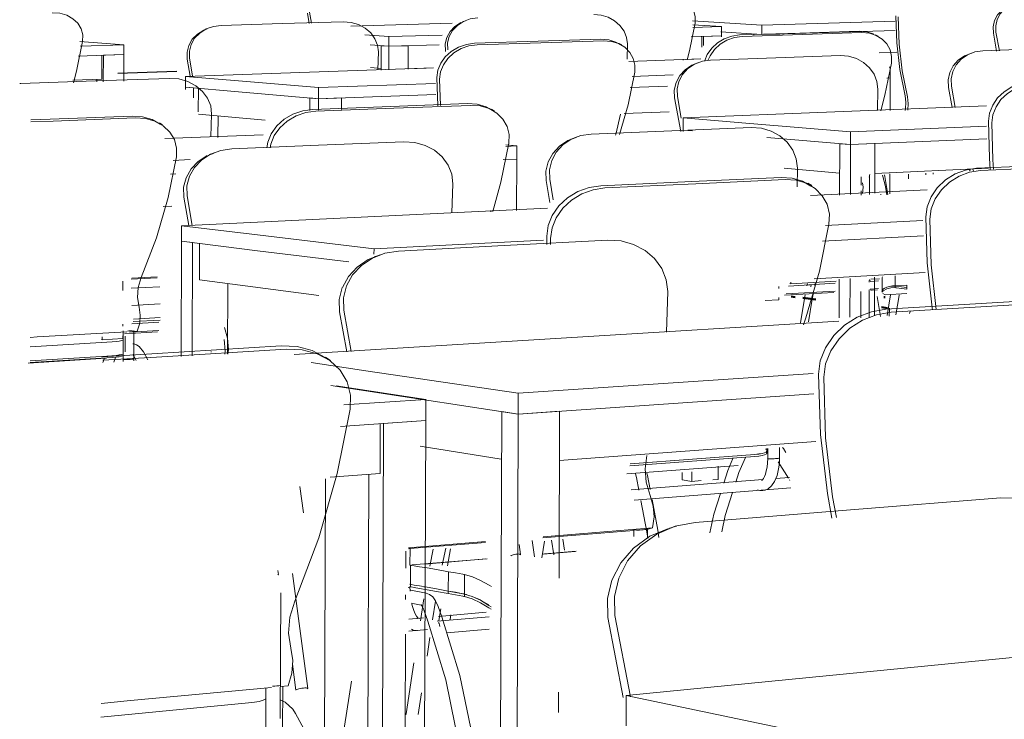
# Model space of a CAD drawing. Header units: metres. Extents: x -32 to 90, y -28 to 32.
# Tile 55 of 148: x 90.04844 to 90.05269, y 1.77298 to 1.776. Entities that reach past the tile are written whole.
import ezdxf

# ---------------------------------------------------------------- set-up
doc = ezdxf.new("R2010")
doc.units = ezdxf.units.M
doc.linetypes.add('IMPORT-HIDDEN _4_', pattern=[0.005, 0.003333, -0.001667])
for name, color, linetype, lineweight in [('A-WALL', 113, 'Continuous', 18), ('A-WALL-PATT', 111, 'Continuous', 35), ('ARQ-PROJECAO', 250, 'IMPORT-HIDDEN _4_', 9), ('I-FURN', 30, 'Continuous', 18), ('PAREDES', 250, 'Continuous', 50)]:
    doc.layers.add(name, color=color, linetype=linetype, lineweight=lineweight)

# ---------------------------------------------------------------- blocks, each defined once
blk = doc.blocks.new('FP_63-3-RESTAURANTE- ÁREA DE REFEIÇÃO AMPLIADA')
at = {"layer": 'A-WALL-PATT', "lineweight": 9}
blk.add_line((3.300085, 1.7753117), (3.3000851, 1.7753324), dxfattribs=at)

msp = doc.modelspace()

# ---------------------------------------------------------------- linework, layer by layer
at = {"layer": 'A-WALL', "lineweight": 9}
for p, q in [((90.0488611, 1.7757683), (90.0491146, 1.7757767)), ((90.0491152, 1.7757754), (90.0488614, 1.7757669))]:
    msp.add_line(p, q, dxfattribs=at)
at = {"layer": 'ARQ-PROJECAO', "linetype": 'Continuous'}
msp.add_line((90.0518489, 1.7748541), (90.0518431, 1.7748548), dxfattribs=at)
at = {"layer": 'I-FURN', "lineweight": 9}
for p, q in [((90.0496867, 1.7759832), (90.0496795, 1.7760267)), ((90.0496884, 1.7760307), (90.0496963, 1.7759834)), ((90.0498343, 1.7759897), (90.0495722, 1.7759821)), ((90.0503035, 1.775984), (90.0498665, 1.7759712)), ((90.0503484, 1.7759898), (90.0503521, 1.7759913)), ((90.0503504, 1.7759899), (90.0503609, 1.7759944)), ((90.0513413, 1.7759936), (90.0516402, 1.7759748)), ((90.0516402, 1.7759748), (90.0522156, 1.7759924)), ((90.0492365, 1.7759556), (90.0492466, 1.7759601)), ((90.0495722, 1.7759821), (90.0493069, 1.7759745)), ((90.0514672, 1.7759696), (90.0513433, 1.7759774)), ((90.0513435, 1.7759658), (90.0514672, 1.7759696)), ((90.05164, 1.7759347), (90.0514635, 1.7759461)), ((90.0514672, 1.7759696), (90.0514671, 1.7759292)), ((90.0515442, 1.775933), (90.0518043, 1.7759412)), ((90.05164, 1.7759347), (90.0516402, 1.7759748)), ((90.0522168, 1.7759528), (90.05164, 1.7759347)), ((90.0518043, 1.7759412), (90.0520611, 1.7759492)), ((90.0520729, 1.7759431), (90.051816, 1.775935)), ((90.0526513, 1.7759451), (90.0526661, 1.7758641)), ((90.0488872, 1.7758909), (90.0486975, 1.7759055)), ((90.0499267, 1.7759331), (90.0500306, 1.7759257)), ((90.0500305, 1.775884), (90.0500306, 1.7759257)), ((90.0500306, 1.7759257), (90.0502613, 1.7759328)), ((90.0504007, 1.7758971), (90.050675, 1.7759057)), ((90.0506864, 1.7758993), (90.050412, 1.7758907)), ((90.050675, 1.7759057), (90.0509458, 1.7759142)), ((90.0509573, 1.7759079), (90.0506864, 1.7758993)), ((90.0514671, 1.7759292), (90.0513353, 1.7759251)), ((90.0513821, 1.7759265), (90.0513819, 1.7758807)), ((90.0513888, 1.7759268), (90.0513886, 1.7758869)), ((90.0513888, 1.7759268), (90.0514671, 1.7759292)), ((90.0514671, 1.7759292), (90.0514671, 1.7759251)), ((90.051816, 1.775935), (90.0515559, 1.7759268)), ((90.0516063, 1.7759368), (90.05164, 1.7759347)), ((90.0516063, 1.7759321), (90.0516063, 1.7759368)), ((90.05164, 1.7759347), (90.051718, 1.7759371)), ((90.0521297, 1.775934), (90.0521346, 1.7759312)), ((90.0521314, 1.7759341), (90.0521433, 1.775928)), ((90.0526542, 1.7758636), (90.0526402, 1.7759409)), ((90.0486989, 1.7758851), (90.0488872, 1.7758909)), ((90.0488872, 1.7758909), (90.048887, 1.7758481)), ((90.0500305, 1.775884), (90.0499507, 1.7758899)), ((90.0499829, 1.775782), (90.0499855, 1.7758598)), ((90.0499978, 1.7757811), (90.0499982, 1.7758864)), ((90.0499982, 1.7758864), (90.0500305, 1.775884)), ((90.0500305, 1.775884), (90.0500301, 1.7757823)), ((90.0502475, 1.7758909), (90.0500305, 1.775884)), ((90.0500305, 1.775884), (90.0501146, 1.7758867)), ((90.0501146, 1.7758867), (90.0501142, 1.7757851)), ((90.050275, 1.7758624), (90.0502746, 1.775865)), ((90.0510248, 1.7758964), (90.0510363, 1.7758901)), ((90.0510589, 1.7758292), (90.0510603, 1.7758942)), ((90.052223, 1.7758586), (90.052147, 1.7758561)), ((90.0528604, 1.7758738), (90.0525939, 1.7758648)), ((90.048887, 1.7758481), (90.0486903, 1.7758419)), ((90.0487926, 1.7758451), (90.0487922, 1.7757429)), ((90.0487989, 1.7758453), (90.0487984, 1.7757313)), ((90.0487989, 1.7758453), (90.048887, 1.7758481)), ((90.048887, 1.7758481), (90.0488866, 1.7757343)), ((90.0491729, 1.7757546), (90.04916, 1.7758292)), ((90.0491701, 1.7758337), (90.0491837, 1.775755)), ((90.051377, 1.7758296), (90.0510663, 1.7758191)), ((90.0513007, 1.7758265), (90.0513015, 1.7758242)), ((90.0513471, 1.7758291), (90.0513126, 1.7758279)), ((90.0517017, 1.7758345), (90.0514197, 1.775825)), ((90.0519799, 1.775844), (90.0517017, 1.7758345)), ((90.0525339, 1.7758502), (90.0525469, 1.7758551)), ((90.0502241, 1.7757906), (90.0491537, 1.7757545)), ((90.0499974, 1.7757886), (90.0499517, 1.7757921)), ((90.0501912, 1.7757901), (90.050114, 1.7757875)), ((90.0513534, 1.7758084), (90.051366, 1.7758134)), ((90.0521945, 1.7757936), (90.0521898, 1.7757939)), ((90.0521899, 1.7757934), (90.0521945, 1.7757936)), ((90.0521945, 1.7757936), (90.0521943, 1.7757477)), ((90.0487651, 1.775735), (90.0484421, 1.7757241)), ((90.0487922, 1.7757429), (90.0486662, 1.7757387)), ((90.0490835, 1.7757458), (90.0487651, 1.775735)), ((90.0487705, 1.7757303), (90.0487705, 1.7757422)), ((90.0491537, 1.7757545), (90.0491535, 1.7757074)), ((90.0491537, 1.7757545), (90.0493824, 1.7757354)), ((90.0493824, 1.7757354), (90.0497275, 1.7757065)), ((90.0502425, 1.775628), (90.0502382, 1.7757492)), ((90.0502494, 1.7757427), (90.0502533, 1.7756284)), ((90.0510814, 1.7757543), (90.0512581, 1.7757605)), ((90.0521805, 1.7757472), (90.0521943, 1.7757477)), ((90.0521943, 1.7757477), (90.0521805, 1.7757472)), ((90.0521943, 1.7757477), (90.0521939, 1.7756077)), ((90.0484421, 1.7757241), (90.0484374, 1.7757238)), ((90.0491534, 1.7756979), (90.0491535, 1.7757074)), ((90.0491535, 1.7757074), (90.0491871, 1.7757045)), ((90.0493823, 1.7756877), (90.0491535, 1.7757074)), ((90.0491871, 1.7757045), (90.0491869, 1.775662)), ((90.0492085, 1.7757026), (90.0492081, 1.7756014)), ((90.0497273, 1.775658), (90.0493823, 1.7756877)), ((90.0497273, 1.775658), (90.0497275, 1.7757065)), ((90.0497275, 1.7757065), (90.0502321, 1.7757243)), ((90.0512336, 1.7757128), (90.0510719, 1.7757069)), ((90.0521401, 1.7756075), (90.0521419, 1.7756996)), ((90.0524617, 1.7756203), (90.0524462, 1.7757067)), ((90.0524592, 1.7757115), (90.0524755, 1.7756208)), ((90.0496902, 1.7756069), (90.0496904, 1.7756611)), ((90.0496904, 1.7756611), (90.0497273, 1.775658)), ((90.0497273, 1.775658), (90.0497271, 1.7756084)), ((90.0502342, 1.7756764), (90.0497273, 1.775658)), ((90.0497273, 1.775658), (90.049826, 1.7756615)), ((90.049826, 1.7756615), (90.0498258, 1.7756121)), ((90.0512917, 1.7755161), (90.0512634, 1.7756622)), ((90.051276, 1.7756671), (90.0512927, 1.7755738)), ((90.0497022, 1.7756121), (90.050039, 1.7756247)), ((90.0500523, 1.7756168), (90.0497154, 1.7756042)), ((90.050039, 1.7756247), (90.0503706, 1.7756371)), ((90.0503841, 1.7756293), (90.0500523, 1.7756168)), ((90.0504732, 1.7756133), (90.0504867, 1.7756055)), ((90.0512403, 1.7756014), (90.0510458, 1.7755938)), ((90.0526102, 1.7756269), (90.0513017, 1.7755749)), ((90.0484852, 1.7755666), (90.0485689, 1.7755697)), ((90.0485817, 1.7755615), (90.0484858, 1.7755579)), ((90.0485689, 1.7755697), (90.0489233, 1.775583)), ((90.0489361, 1.7755749), (90.0485817, 1.7755615)), ((90.049497, 1.7755655), (90.0492092, 1.775592)), ((90.0492622, 1.7754932), (90.049266, 1.7755917)), ((90.0492934, 1.7755838), (90.049293, 1.7754913)), ((90.05101, 1.7755038), (90.0510303, 1.7755917)), ((90.0513017, 1.7755749), (90.0513015, 1.7755222)), ((90.0513017, 1.7755749), (90.0515889, 1.7755509)), ((90.0490415, 1.7755535), (90.0490545, 1.7755454)), ((90.0512523, 1.7755197), (90.0509036, 1.7755054)), ((90.0515953, 1.7755337), (90.0512523, 1.7755197)), ((90.0513014, 1.7755171), (90.0513015, 1.7755222)), ((90.0513015, 1.7755222), (90.0513413, 1.7755188)), ((90.0513413, 1.7755188), (90.0513015, 1.7755222)), ((90.0515889, 1.7755509), (90.0520238, 1.7755145)), ((90.0520238, 1.7755145), (90.0526108, 1.7755391)), ((90.0494884, 1.7755029), (90.0490641, 1.7754861)), ((90.050824, 1.7754854), (90.050839, 1.7754912)), ((90.0510093, 1.7755009), (90.05101, 1.7755038)), ((90.0520237, 1.7754599), (90.0516617, 1.7754911)), ((90.0520237, 1.7754599), (90.0520238, 1.7755145)), ((90.0526123, 1.7754853), (90.0520237, 1.7754599)), ((90.0497277, 1.7754572), (90.0493534, 1.7754419)), ((90.0500958, 1.7754723), (90.0497277, 1.7754572)), ((90.0505835, 1.7754543), (90.0505358, 1.7754587)), ((90.050536, 1.7754523), (90.0505835, 1.7754543)), ((90.0505835, 1.7754543), (90.0505832, 1.7753978)), ((90.0519763, 1.7752425), (90.051977, 1.775464)), ((90.051977, 1.775464), (90.0520237, 1.7754599)), ((90.0520237, 1.7754599), (90.0520229, 1.7752449)), ((90.0520237, 1.7754599), (90.0521287, 1.7754645)), ((90.0521287, 1.7754645), (90.052128, 1.77525)), ((90.0490994, 1.7753922), (90.0491726, 1.7753952)), ((90.0492572, 1.7754173), (90.0492606, 1.7754187)), ((90.0492621, 1.7754178), (90.0492764, 1.7754238)), ((90.0505246, 1.7753952), (90.0505832, 1.7753978)), ((90.0505832, 1.7753978), (90.0505246, 1.7753952)), ((90.0505832, 1.7753978), (90.0505824, 1.7751753)), ((90.0519759, 1.7753364), (90.0517376, 1.7753585)), ((90.0517931, 1.7752781), (90.0517943, 1.7753589)), ((90.0526194, 1.7753577), (90.052128, 1.775335)), ((90.0525395, 1.7753464), (90.0525376, 1.7753517)), ((90.052552, 1.7753523), (90.0525539, 1.7753471)), ((90.0525668, 1.7753577), (90.05293, 1.7753744)), ((90.0529478, 1.7753652), (90.0525845, 1.7753483)), ((90.0491117, 1.7753342), (90.0490878, 1.7753332)), ((90.0507263, 1.7752096), (90.0507099, 1.7753046)), ((90.0507249, 1.7753104), (90.05074, 1.7752219)), ((90.0513385, 1.7753009), (90.0517236, 1.7753187)), ((90.0517409, 1.7753091), (90.0513556, 1.7752912)), ((90.0520698, 1.7752854), (90.0520699, 1.7753211)), ((90.0521039, 1.7753194), (90.0521064, 1.7753317)), ((90.0521054, 1.7753294), (90.0521051, 1.7752441)), ((90.0521702, 1.7753294), (90.0521717, 1.7753224)), ((90.0521717, 1.7753224), (90.0521841, 1.7752448)), ((90.0521929, 1.7753335), (90.0521926, 1.7752484)), ((90.0523487, 1.7753298), (90.0523487, 1.7753366)), ((90.0523807, 1.7753381), (90.0523807, 1.7753327)), ((90.0503032, 1.7751655), (90.0503075, 1.7752915)), ((90.0509462, 1.7752827), (90.0513385, 1.7753009)), ((90.0513556, 1.7752912), (90.0509632, 1.7752729)), ((90.0518387, 1.7752935), (90.051856, 1.7752839)), ((90.0523545, 1.7752655), (90.0518508, 1.7752412)), ((90.049167, 1.7751106), (90.0491454, 1.7752335)), ((90.0491597, 1.7752394), (90.0491823, 1.7751114)), ((90.0520696, 1.7752423), (90.0520697, 1.7752604)), ((90.0521545, 1.7752434), (90.0521541, 1.7752458)), ((90.0490938, 1.7751946), (90.0490562, 1.7751928)), ((90.0507151, 1.7751865), (90.0491359, 1.7751103)), ((90.0504704, 1.7751761), (90.0504704, 1.7751699)), ((90.0491359, 1.7751103), (90.0491356, 1.775043)), ((90.0491359, 1.7751103), (90.0494644, 1.775071)), ((90.0519155, 1.7751111), (90.0523357, 1.7751327)), ((90.0494644, 1.775071), (90.0499667, 1.7750109)), ((90.0499667, 1.7750109), (90.0506979, 1.7750485)), ((90.0507123, 1.7750288), (90.0507122, 1.7750651)), ((90.050729, 1.775055), (90.050729, 1.7750297)), ((90.0523378, 1.7750662), (90.0519019, 1.7750431)), ((90.0491337, 1.7745455), (90.0491356, 1.775043)), ((90.0491356, 1.775043), (90.0491837, 1.7750371)), ((90.0494641, 1.7750025), (90.0491356, 1.775043)), ((90.0491837, 1.7750371), (90.0491817, 1.7745486)), ((90.0492142, 1.775033), (90.0492136, 1.7748768)), ((90.0499666, 1.7749867), (90.0499667, 1.7750109)), ((90.0505292, 1.7750246), (90.0500723, 1.7750009)), ((90.0509766, 1.7750477), (90.0505292, 1.7750246)), ((90.0498574, 1.774954), (90.0494641, 1.7750025)), ((90.0499681, 1.7749752), (90.0499866, 1.7749823)), ((90.0490306, 1.7748857), (90.048919, 1.7748798)), ((90.0489209, 1.774884), (90.049031, 1.7748898)), ((90.0523458, 1.7749088), (90.0518665, 1.7748816)), ((90.0519745, 1.7747128), (90.051975, 1.7748796)), ((90.0520217, 1.7748824), (90.0520211, 1.7747158)), ((90.0521117, 1.7748789), (90.0521488, 1.7748811)), ((90.0521268, 1.7748884), (90.0521262, 1.7747222)), ((90.0521596, 1.7748873), (90.0521616, 1.7748901)), ((90.05216, 1.7748299), (90.0521602, 1.7748863)), ((90.0522164, 1.7748934), (90.0522162, 1.7748497)), ((90.0488831, 1.7748707), (90.0488829, 1.77483)), ((90.0489186, 1.7748404), (90.0490425, 1.7748471)), ((90.049728, 1.7748088), (90.0492136, 1.7748768)), ((90.0493355, 1.7748592), (90.0493344, 1.7745579)), ((90.0517143, 1.774848), (90.0517142, 1.7748395)), ((90.0517551, 1.77485), (90.051957, 1.7748616)), ((90.0517662, 1.7748591), (90.0517616, 1.7748602)), ((90.0517662, 1.7748591), (90.051961, 1.7748703)), ((90.0517662, 1.7748664), (90.0517662, 1.7748591)), ((90.0518371, 1.774859), (90.0518354, 1.7748503)), ((90.0518516, 1.7748471), (90.0518531, 1.7748558)), ((90.0518714, 1.7748609), (90.0518698, 1.7748523)), ((90.0521039, 1.7748744), (90.0521039, 1.7748662)), ((90.0521443, 1.7748392), (90.0521076, 1.774837)), ((90.0521077, 1.7748702), (90.0521444, 1.7748723)), ((90.0521641, 1.7748364), (90.0521594, 1.774831)), ((90.0521641, 1.7748382), (90.0521799, 1.7748455)), ((90.0521799, 1.7748447), (90.0521641, 1.7748364)), ((90.05218, 1.7748455), (90.0521973, 1.7748494)), ((90.0521974, 1.7748494), (90.0522162, 1.7748497)), ((90.0522045, 1.7748501), (90.0522668, 1.7748537)), ((90.0522162, 1.7748497), (90.0522162, 1.774843)), ((90.0522662, 1.7748436), (90.0522663, 1.7748542)), ((90.0522662, 1.7748367), (90.0522662, 1.7748435)), ((90.051229, 1.7746515), (90.0512344, 1.774826)), ((90.0517141, 1.7747998), (90.0517141, 1.7747903)), ((90.0519518, 1.7748227), (90.0517388, 1.7748102)), ((90.0519569, 1.7748283), (90.0517454, 1.7748159)), ((90.0518075, 1.7746906), (90.051825, 1.7747967)), ((90.051828, 1.7748123), (90.051825, 1.7747967)), ((90.0518585, 1.7747938), (90.0518424, 1.7746962)), ((90.0518624, 1.7748143), (90.0518585, 1.7747938)), ((90.0520678, 1.7747127), (90.0520682, 1.7748266)), ((90.0521393, 1.7748336), (90.0521026, 1.7748315)), ((90.0521037, 1.7748287), (90.0521034, 1.774715)), ((90.0521156, 1.7748323), (90.0521046, 1.7748332)), ((90.0521135, 1.7748322), (90.0521158, 1.7748322)), ((90.0521156, 1.7748323), (90.052117, 1.7748324)), ((90.0521158, 1.7748322), (90.0521165, 1.7748323)), ((90.0521529, 1.7747186), (90.0521391, 1.7748052)), ((90.0521641, 1.7748299), (90.0521592, 1.7748237)), ((90.05216, 1.7748234), (90.05216, 1.7748324)), ((90.0521622, 1.7748174), (90.0521729, 1.7748117)), ((90.0522668, 1.7748173), (90.0521729, 1.7748117)), ((90.0521811, 1.7747231), (90.0521963, 1.7748113)), ((90.0522333, 1.7748097), (90.0522188, 1.7747254)), ((90.0522333, 1.7748097), (90.0522337, 1.7748113)), ((90.0526588, 1.7747787), (90.0531304, 1.7748073)), ((90.0531538, 1.7747946), (90.0526819, 1.7747659)), ((90.0489213, 1.7747665), (90.0490434, 1.7747733)), ((90.0517141, 1.7747903), (90.0516556, 1.7747869)), ((90.052176, 1.7747495), (90.0526588, 1.7747787)), ((90.052191, 1.7747549), (90.0521909, 1.7747203)), ((90.0526819, 1.7747659), (90.0521989, 1.7747365)), ((90.048928, 1.7747074), (90.0490433, 1.774714)), ((90.0498487, 1.7745666), (90.0498176, 1.774739)), ((90.049836, 1.7747458), (90.0498683, 1.7745679)), ((90.0522778, 1.7747315), (90.0522813, 1.7747397)), ((90.0488824, 1.7746853), (90.0488823, 1.7746765)), ((90.0489215, 1.7746871), (90.0490381, 1.7746938)), ((90.0489272, 1.7746966), (90.0490432, 1.7747032)), ((90.0519731, 1.7746991), (90.0496216, 1.7745548)), ((90.0484832, 1.7746285), (90.0485127, 1.7746302)), ((90.0485127, 1.7746302), (90.0488992, 1.7746527)), ((90.048794, 1.7746306), (90.0487939, 1.7746185)), ((90.0488821, 1.7746237), (90.0487939, 1.7746185)), ((90.0488822, 1.7746358), (90.0488821, 1.7746237)), ((90.0488841, 1.7745341), (90.0488846, 1.7746565)), ((90.0490316, 1.7746522), (90.0488897, 1.7746439)), ((90.0488928, 1.7746337), (90.0488926, 1.7745739)), ((90.049038, 1.7746582), (90.0489108, 1.7746508)), ((90.0489241, 1.7746541), (90.0489448, 1.7746553)), ((90.0489305, 1.7746583), (90.04893, 1.7745359)), ((90.0484821, 1.7745883), (90.0488372, 1.7746093)), ((90.0487939, 1.7746185), (90.0487901, 1.7746191)), ((90.0489254, 1.774601), (90.0489299, 1.7746003)), ((90.0490071, 1.7745579), (90.049566, 1.7745917)), ((90.0484822, 1.7745279), (90.048837, 1.7745493)), ((90.048837, 1.7745414), (90.0484822, 1.7745198)), ((90.048795, 1.7745451), (90.0490071, 1.7745579)), ((90.049028, 1.7745436), (90.0487963, 1.7745296)), ((90.0487968, 1.7745206), (90.0488036, 1.774539)), ((90.048837, 1.774549), (90.0488356, 1.7745489)), ((90.0488531, 1.7745503), (90.048837, 1.774549)), ((90.0488516, 1.7745424), (90.0488498, 1.7745376)), ((90.0488669, 1.7745522), (90.0488531, 1.7745503)), ((90.0488926, 1.7745741), (90.0488926, 1.7745663)), ((90.0489261, 1.7745543), (90.0489296, 1.7745486)), ((90.0489408, 1.7745282), (90.0489296, 1.7745486)), ((90.0489713, 1.7745656), (90.0489903, 1.7745313)), ((90.0495873, 1.7745777), (90.049028, 1.7745436)), ((90.0492622, 1.7745655), (90.0492658, 1.7745657)), ((90.0497572, 1.7745428), (90.0497786, 1.7745287)), ((90.0484741, 1.7745177), (90.0488103, 1.7745381)), ((90.0488439, 1.7745219), (90.0488498, 1.7745376)), ((90.0488841, 1.7745341), (90.0488838, 1.774525)), ((90.0488912, 1.7745331), (90.0488873, 1.7745333)), ((90.0488961, 1.774533), (90.0488912, 1.7745331)), ((90.0489017, 1.7745331), (90.0488961, 1.774533)), ((90.0489077, 1.7745333), (90.0489017, 1.7745331)), ((90.0489136, 1.7745336), (90.0489077, 1.7745333)), ((90.048919, 1.774534), (90.0489136, 1.7745336)), ((90.0489296, 1.7745359), (90.0489296, 1.7745358)), ((90.04893, 1.7745359), (90.0489297, 1.7745279)), ((90.0496948, 1.7745198), (90.0499312, 1.7744848)), ((90.0499312, 1.7744848), (90.0505895, 1.7743874)), ((90.0505895, 1.7743874), (90.0518627, 1.7744722)), ((90.0499308, 1.7743978), (90.0497805, 1.7744208)), ((90.0501903, 1.7743608), (90.0498036, 1.7744197)), ((90.0505892, 1.7742974), (90.0499308, 1.7743978)), ((90.0505892, 1.7742974), (90.0505895, 1.7743874)), ((90.0518647, 1.7743851), (90.0505892, 1.7742974)), ((90.0498365, 1.7743372), (90.0501903, 1.7743608)), ((90.0501903, 1.7743608), (90.05019, 1.7742699)), ((90.0505082, 1.7717422), (90.0505177, 1.7743083)), ((90.0505177, 1.7743083), (90.0505892, 1.7742974)), ((90.0505892, 1.7742974), (90.0505797, 1.7717218)), ((90.0505892, 1.7742974), (90.050768, 1.7743097)), ((90.050768, 1.7743097), (90.0507653, 1.7735894)), ((90.05019, 1.7742699), (90.0498222, 1.7742446)), ((90.0499938, 1.7742564), (90.049993, 1.7740409)), ((90.0500079, 1.7742574), (90.049998, 1.771647)), ((90.0500079, 1.7742574), (90.05019, 1.7742699)), ((90.05019, 1.7742699), (90.0501802, 1.7716705)), ((90.0505149, 1.7741027), (90.0501657, 1.7741597)), ((90.0518736, 1.7741795), (90.0507665, 1.7740979)), ((90.0516101, 1.7741145), (90.0510715, 1.7740742)), ((90.0510729, 1.7740836), (90.0516102, 1.7741237)), ((90.0516275, 1.7741251), (90.0516102, 1.7741233)), ((90.051642, 1.7741274), (90.0516275, 1.7741251)), ((90.0516606, 1.7741462), (90.0516568, 1.7741468)), ((90.0516591, 1.7741335), (90.0516607, 1.7741278)), ((90.0516618, 1.7741489), (90.0516617, 1.7741365)), ((90.0516617, 1.7741368), (90.0516617, 1.7741276)), ((90.051666, 1.7741061), (90.0516661, 1.7741493)), ((90.0517172, 1.7741531), (90.051717, 1.7741081)), ((90.0517296, 1.7741535), (90.0517339, 1.7741484)), ((90.051734, 1.7741485), (90.0517444, 1.774132)), ((90.0515379, 1.7740759), (90.0510583, 1.7740396)), ((90.0514523, 1.7740722), (90.0514521, 1.774016)), ((90.0516751, 1.7741046), (90.0516704, 1.7741048)), ((90.0516808, 1.7741045), (90.0516751, 1.7741046)), ((90.0516872, 1.7741046), (90.0516808, 1.7741045)), ((90.0516938, 1.7741049), (90.0516872, 1.7741046)), ((90.0517003, 1.7741053), (90.0516938, 1.7741049)), ((90.0517061, 1.7741058), (90.0517003, 1.7741053)), ((90.0517109, 1.7741064), (90.0517061, 1.7741058)), ((90.0517553, 1.7740212), (90.0517109, 1.7740917)), ((90.0517163, 1.7741083), (90.0517165, 1.774108)), ((90.049993, 1.7740409), (90.049777, 1.774025)), ((90.0499348, 1.7716659), (90.0499438, 1.774037)), ((90.0512961, 1.7740141), (90.0512962, 1.7740449)), ((90.0513384, 1.7740482), (90.0513383, 1.7740073)), ((90.0497567, 1.774018), (90.0497498, 1.7722206)), ((90.0510771, 1.7739709), (90.0516455, 1.7740148)), ((90.0513383, 1.7740073), (90.0512961, 1.7740141)), ((90.0513787, 1.7740104), (90.0513383, 1.7740073)), ((90.0514521, 1.774016), (90.0514296, 1.7740143)), ((90.0516994, 1.774019), (90.05176, 1.7740236)), ((90.0517613, 1.7740116), (90.0517597, 1.7740142)), ((90.0496619, 1.7738709), (90.0496465, 1.7739856)), ((90.0517656, 1.7739798), (90.0510903, 1.7739269)), ((90.0511443, 1.7737893), (90.0511187, 1.7739249)), ((90.051192, 1.7737969), (90.0511671, 1.7739287)), ((90.0526725, 1.7739369), (90.0520232, 1.7738843)), ((90.0520232, 1.7738843), (90.051353, 1.7738299)), ((90.0510882, 1.7737959), (90.0506958, 1.7737639)), ((90.0506966, 1.7737683), (90.051169, 1.7738066)), ((90.0510884, 1.7737689), (90.0510885, 1.7737987)), ((90.0511117, 1.7737978), (90.051105, 1.7737972)), ((90.0511441, 1.7738004), (90.051142, 1.7738002)), ((90.0511485, 1.7737606), (90.0511443, 1.7737893)), ((90.0511498, 1.7738009), (90.0511464, 1.7738006)), ((90.0511476, 1.7738017), (90.0511475, 1.7737738)), ((90.0511498, 1.7738009), (90.051169, 1.7738066)), ((90.051192, 1.7737969), (90.0511967, 1.7737646)), ((90.0512416, 1.7738055), (90.0512716, 1.7738144)), ((90.0501154, 1.773721), (90.0504486, 1.7737481)), ((90.0504477, 1.7737437), (90.0501213, 1.7737172)), ((90.0505927, 1.7737355), (90.050599, 1.7736919)), ((90.0506491, 1.7737517), (90.0506594, 1.7736813)), ((90.0506909, 1.7736775), (90.0507025, 1.7737494)), ((90.0507424, 1.77369), (90.0507333, 1.7737538)), ((90.0507822, 1.7737578), (90.0507891, 1.7737099)), ((90.0501038, 1.7737058), (90.0501036, 1.7736334)), ((90.0501221, 1.7737183), (90.0501219, 1.7736456)), ((90.0502079, 1.7736418), (90.0502227, 1.7737152)), ((90.0502613, 1.7736462), (90.0502761, 1.7737196)), ((90.0502846, 1.7736431), (90.0502962, 1.7737162)), ((90.0508345, 1.7737045), (90.0506973, 1.7736931)), ((90.0507024, 1.7736942), (90.0508398, 1.7737056)), ((90.0501299, 1.7736467), (90.0504545, 1.7736737)), ((90.0504492, 1.7736725), (90.050186, 1.7736507)), ((90.0569405, 1.7736605), (90.0510557, 1.7730836)), ((90.0495522, 1.7736223), (90.0495546, 1.7736052)), ((90.0496142, 1.7736097), (90.0496805, 1.7731141)), ((90.0501246, 1.7736457), (90.0501218, 1.7736455)), ((90.0501243, 1.7735636), (90.0501247, 1.773646)), ((90.0502876, 1.7736177), (90.0502873, 1.773534)), ((90.0503576, 1.773521), (90.0503579, 1.773605)), ((90.0501264, 1.7735623), (90.0501218, 1.7735631)), ((90.0501243, 1.7735532), (90.0501243, 1.773564)), ((90.0495639, 1.773526), (90.0495618, 1.7729843)), ((90.0501214, 1.7735527), (90.0501229, 1.7735529)), ((90.0501226, 1.773534), (90.0501218, 1.7735518)), ((90.0501259, 1.7735379), (90.0501913, 1.7735251)), ((90.0501634, 1.7735561), (90.0501955, 1.7735504)), ((90.0501955, 1.7735504), (90.0501815, 1.7735529)), ((90.0501955, 1.7735504), (90.0502368, 1.773543)), ((90.0502368, 1.7735431), (90.0501955, 1.7735504)), ((90.0502873, 1.773534), (90.0502368, 1.7735431)), ((90.0502368, 1.773543), (90.0502873, 1.7735339)), ((90.0502873, 1.7735339), (90.0502872, 1.7735234)), ((90.0503652, 1.7735191), (90.0503576, 1.773521)), ((90.0503576, 1.7735105), (90.0503576, 1.7735209)), ((90.0503576, 1.7735209), (90.050391, 1.7735109)), ((90.0504633, 1.7735594), (90.0504731, 1.7735539)), ((90.0501031, 1.7735175), (90.050103, 1.7734977)), ((90.05017, 1.7734734), (90.0501266, 1.7734821)), ((90.0501669, 1.7734052), (90.0501814, 1.7734999)), ((90.0502321, 1.7734899), (90.0502198, 1.7734099)), ((90.050391, 1.7735109), (90.0504262, 1.7734956)), ((90.0504262, 1.7734944), (90.050391, 1.7735106)), ((90.050463, 1.7734722), (90.0504262, 1.7734943)), ((90.0504263, 1.7734955), (90.050463, 1.7734749)), ((90.0501993, 1.7734045), (90.0501833, 1.7734492)), ((90.0502435, 1.7734676), (90.0502596, 1.7734229)), ((90.0502444, 1.7734244), (90.0504501, 1.7734426)), ((90.0502471, 1.7734074), (90.0502551, 1.7734575)), ((90.0504728, 1.7734662), (90.050463, 1.7734722)), ((90.0504726, 1.7734562), (90.050463, 1.773462)), ((90.050117, 1.7734132), (90.0501805, 1.7734188)), ((90.0501549, 1.7734164), (90.0501527, 1.7734163)), ((90.0502392, 1.7734037), (90.0504637, 1.7734236)), ((90.050299, 1.773432), (90.0502958, 1.7734119)), ((90.0510423, 1.7730751), (90.0509762, 1.7734203)), ((90.051006, 1.7734287), (90.0510733, 1.7730785)), ((90.0501971, 1.7733676), (90.0501169, 1.7733604)), ((90.0501521, 1.7733636), (90.0501544, 1.7733637)), ((90.0504636, 1.7733701), (90.0502807, 1.7733537)), ((90.0501025, 1.773348), (90.0501009, 1.7729396)), ((90.050208, 1.7733336), (90.0501956, 1.7732536)), ((90.0501051, 1.7730043), (90.0501389, 1.773224)), ((90.0496296, 1.7731061), (90.0496146, 1.7732187)), ((90.0497308, 1.7722532), (90.0498702, 1.7731461)), ((90.0489153, 1.7730614), (90.0495241, 1.7731185)), ((90.0494996, 1.7729307), (90.0495003, 1.7731162)), ((90.0495001, 1.7730449), (90.0495003, 1.7731058)), ((90.0495632, 1.7731221), (90.0495956, 1.7731252)), ((90.0495726, 1.773123), (90.0495718, 1.7729352)), ((90.0501712, 1.7730953), (90.0501568, 1.7730021)), ((90.0507635, 1.7730982), (90.0507632, 1.7730099)), ((90.048787, 1.7729905), (90.049425, 1.7730512)), ((90.0487897, 1.7730496), (90.0489153, 1.7730614)), ((90.0495598, 1.7730637), (90.0495641, 1.7730628)), ((90.0510557, 1.7730836), (90.0510552, 1.7729526)), ((90.0510557, 1.7730836), (90.0517755, 1.7729323)), ((90.0496274, 1.7730054), (90.0497371, 1.7728047))]:
    msp.add_line(p, q, dxfattribs=at)
for points in [[(90.0513524, 1.7759846, 0), (90.0513532, 1.7760108, 0), (90.0513472, 1.7760358, 0), (90.0513348, 1.7760583, 0), (90.0513165, 1.776077, 0), (90.0512935, 1.7760909, 0), (90.0512668, 1.7760993, 0), (90.0512381, 1.7761016, 0)], [(90.0527651, 1.7760744, 0), (90.0527365, 1.7760704, 0), (90.05271, 1.7760601, 0), (90.0526871, 1.7760442, 0), (90.0526688, 1.7760236, 0), (90.0526564, 1.7759992, 0), (90.0526505, 1.7759726, 0), (90.0526513, 1.7759451, 0)], [(90.048709, 1.7759051, 0), (90.0487095, 1.775933, 0), (90.0487024, 1.7759596, 0), (90.0486879, 1.7759834, 0), (90.048667, 1.7760032, 0), (90.0486407, 1.776018, 0), (90.0486105, 1.7760268, 0), (90.0485779, 1.7760291, 0)], [(90.0526402, 1.7759409, 0), (90.0526394, 1.7759684, 0), (90.0526453, 1.775995, 0), (90.0526578, 1.7760193, 0), (90.052676, 1.77604, 0), (90.052699, 1.7760559, 0), (90.0527249, 1.776066, 0)], [(90.0499855, 1.7758598, 0), (90.0499818, 1.775889, 0), (90.0499706, 1.7759169, 0), (90.0499524, 1.7759419, 0), (90.0499283, 1.7759626, 0), (90.0498995, 1.775978, 0), (90.0498676, 1.7759872, 0), (90.0498343, 1.7759897, 0)], [(90.0502746, 1.775865, 0), (90.0502741, 1.7758941, 0), (90.0502811, 1.7759223, 0), (90.0502954, 1.7759481, 0), (90.0503161, 1.77597, 0), (90.050342, 1.7759868, 0)], [(90.0504142, 1.7760065, 0), (90.0503822, 1.7760021, 0), (90.0503525, 1.7759913, 0), (90.0503265, 1.7759744, 0), (90.0503058, 1.7759525, 0), (90.0502916, 1.7759267, 0), (90.0502845, 1.7758985, 0), (90.050285, 1.7758694, 0)], [(90.0510603, 1.7758942, 0), (90.0510567, 1.7759227, 0), (90.0510458, 1.7759499, 0), (90.0510284, 1.7759742, 0), (90.0510053, 1.7759945, 0), (90.0509779, 1.7760095, 0), (90.0509475, 1.7760185, 0), (90.0509158, 1.776021, 0)], [(90.051318, 1.7758259, 0), (90.0513279, 1.775864, 0), (90.0513524, 1.7759846, 0)], [(90.0522589, 1.7756711, 0), (90.052236, 1.7757838, 0), (90.0522228, 1.775899, 0), (90.0522194, 1.7760162, 0)], [(90.0522297, 1.7760109, 0), (90.0522331, 1.7758938, 0), (90.0522463, 1.7757785, 0), (90.0522692, 1.7756657, 0)], [(90.04916, 1.7758292, 0), (90.0491597, 1.7758591, 0), (90.0491673, 1.775888, 0), (90.0491825, 1.7759145, 0), (90.0492044, 1.775937, 0), (90.0492317, 1.7759543, 0), (90.0492317, 1.7759543, 0)], [(90.0493069, 1.7759745, 0), (90.0492732, 1.77597, 0), (90.0492418, 1.7759588, 0), (90.0492144, 1.7759415, 0), (90.0491925, 1.775919, 0), (90.0491773, 1.7758926, 0), (90.0491697, 1.7758636, 0), (90.0491701, 1.7758337, 0)], [(90.0520611, 1.7759492, 0), (90.0520931, 1.7759468, 0), (90.0521228, 1.7759374, 0)], [(90.0521997, 1.7758107, 0), (90.0522007, 1.7758405, 0), (90.0521942, 1.775869, 0), (90.0521805, 1.7758944, 0), (90.0521603, 1.7759156, 0), (90.0521346, 1.7759313, 0), (90.052105, 1.7759406, 0), (90.0520729, 1.7759431, 0)], [(90.0486702, 1.775727, 0), (90.0486833, 1.775777, 0), (90.048709, 1.7759051, 0)], [(90.0509458, 1.7759142, 0), (90.0509797, 1.7759117, 0), (90.051011, 1.7759021, 0), (90.0510338, 1.7758892, 0)], [(90.0510919, 1.7757721, 0), (90.0510928, 1.7758027, 0), (90.0510858, 1.7758319, 0), (90.0510711, 1.775858, 0), (90.0510496, 1.7758797, 0), (90.0510225, 1.7758958, 0), (90.0509912, 1.7759054, 0), (90.0509573, 1.7759079, 0)], [(90.0513943, 1.7758226, 0), (90.0514053, 1.7758492, 0), (90.0514242, 1.7758762, 0), (90.051449, 1.7758992, 0), (90.0514784, 1.7759169, 0), (90.0515107, 1.7759284, 0), (90.0515442, 1.775933, 0)], [(90.0515559, 1.7759268, 0), (90.0515224, 1.7759222, 0), (90.05149, 1.7759107, 0), (90.0514607, 1.775893, 0), (90.0514358, 1.77587, 0), (90.051417, 1.7758429, 0), (90.0514082, 1.7758232, 0)], [(90.0502382, 1.7757492, 0), (90.0502424, 1.7757805, 0), (90.0502547, 1.7758109, 0), (90.0502744, 1.7758387, 0), (90.0503004, 1.7758623, 0), (90.0503313, 1.7758805, 0), (90.0503653, 1.7758923, 0), (90.0504007, 1.7758971, 0)], [(90.050412, 1.7758907, 0), (90.0503767, 1.7758859, 0), (90.0503426, 1.7758741, 0), (90.0503117, 1.7758559, 0), (90.0502857, 1.7758322, 0), (90.050266, 1.7758044, 0), (90.0502537, 1.775774, 0), (90.0502494, 1.7757427, 0)], [(90.0525939, 1.7758648, 0), (90.0525602, 1.7758598, 0), (90.0525288, 1.7758476, 0), (90.0525016, 1.7758287, 0), (90.05248, 1.7758042, 0), (90.0524653, 1.7757754, 0), (90.0524582, 1.775744, 0), (90.0524592, 1.7757115, 0)], [(90.0514197, 1.775825, 0), (90.051384, 1.7758199, 0), (90.0513507, 1.7758073, 0), (90.0513218, 1.7757878, 0), (90.0512987, 1.7757626, 0), (90.0512829, 1.7757329, 0), (90.0512752, 1.7757005, 0), (90.051276, 1.7756671, 0)], [(90.0521419, 1.7756996, 0), (90.0521376, 1.7757322, 0), (90.0521254, 1.7757632, 0), (90.0521058, 1.775791, 0), (90.0520799, 1.7758141, 0), (90.0520492, 1.7758312, 0), (90.0520152, 1.7758413, 0), (90.0519799, 1.775844, 0)], [(90.0524462, 1.7757067, 0), (90.0524452, 1.7757391, 0), (90.0524523, 1.7757706, 0), (90.0524671, 1.7757994, 0), (90.0524887, 1.7758239, 0), (90.0525159, 1.7758427, 0), (90.0525472, 1.775855, 0)], [(90.0510268, 1.7755033, 0), (90.0510634, 1.7756314, 0), (90.0510919, 1.7757721, 0)], [(90.0512634, 1.7756622, 0), (90.0512626, 1.7756956, 0), (90.0512704, 1.775728, 0), (90.0512862, 1.7757576, 0), (90.0513092, 1.7757828, 0), (90.0513381, 1.7758023, 0), (90.0513649, 1.7758131, 0)], [(90.0521537, 1.7756062, 0), (90.0521717, 1.7756737, 0), (90.0521997, 1.7758107, 0)], [(90.049266, 1.7755917, 0), (90.0492618, 1.7756266, 0), (90.0492483, 1.7756598, 0), (90.0492264, 1.7756895, 0), (90.0491973, 1.7757141, 0), (90.0491625, 1.7757323, 0), (90.0491238, 1.7757431, 0), (90.0490835, 1.7757458, 0)], [(90.0526186, 1.7755609, 0), (90.0526236, 1.7755961, 0), (90.0526371, 1.7756303, 0), (90.0526585, 1.7756616, 0), (90.0526865, 1.7756883, 0), (90.0527196, 1.7757089, 0), (90.0527559, 1.7757223, 0), (90.0527935, 1.7757278, 0)], [(90.0528079, 1.7757205, 0), (90.0527703, 1.775715, 0), (90.0527339, 1.7757015, 0), (90.0527008, 1.7756809, 0), (90.0526728, 1.7756542, 0), (90.0526514, 1.7756229, 0), (90.0526378, 1.7755887, 0), (90.0526329, 1.7755534, 0)], [(90.0522587, 1.7756075, 0), (90.0522601, 1.7756137, 0), (90.0522627, 1.7756428, 0), (90.0522589, 1.7756711, 0)], [(90.0522692, 1.7756657, 0), (90.0522729, 1.7756374, 0), (90.0522703, 1.7756083, 0)], [(90.0495036, 1.7754455, 0), (90.049508, 1.77547, 0), (90.049523, 1.7755068, 0), (90.0495471, 1.7755405, 0), (90.049579, 1.7755693, 0), (90.0496169, 1.7755916, 0), (90.0496588, 1.7756061, 0), (90.0497022, 1.7756121, 0)], [(90.0497154, 1.7756042, 0), (90.049672, 1.7755981, 0), (90.0496301, 1.7755836, 0), (90.0495922, 1.7755613, 0), (90.0495602, 1.7755325, 0), (90.0495361, 1.7754987, 0), (90.0495211, 1.7754619, 0), (90.0495178, 1.7754461, 0)], [(90.0503706, 1.7756371, 0), (90.050412, 1.7756344, 0), (90.0504503, 1.7756231, 0), (90.0504836, 1.7756039, 0)], [(90.0505491, 1.7754669, 0), (90.0505501, 1.7755038, 0), (90.0505414, 1.7755388, 0), (90.0505234, 1.7755702, 0), (90.0504971, 1.7755961, 0), (90.0504639, 1.7756153, 0), (90.0504255, 1.7756266, 0), (90.0503841, 1.7756293, 0)], [(90.0489233, 1.775583, 0), (90.0489675, 1.7755802, 0), (90.0490085, 1.7755686, 0), (90.0490442, 1.7755488, 0)], [(90.0491138, 1.7754073, 0), (90.0491145, 1.7754454, 0), (90.0491049, 1.7754816, 0), (90.0490854, 1.7755139, 0), (90.0490571, 1.7755407, 0), (90.0490214, 1.7755605, 0), (90.0489804, 1.7755721, 0), (90.0489361, 1.7755749, 0)], [(90.0526268, 1.7753532, 0), (90.0526228, 1.7754013, 0), (90.0526186, 1.7755609, 0)], [(90.0517943, 1.7753589, 0), (90.0517891, 1.7753986, 0), (90.0517741, 1.7754364, 0), (90.05175, 1.7754702, 0), (90.0517183, 1.7754982, 0), (90.0516805, 1.7755187, 0), (90.0516388, 1.7755308, 0), (90.0515953, 1.7755337, 0)], [(90.0526329, 1.7755534, 0), (90.0526371, 1.7753937, 0), (90.0526403, 1.7753539, 0)], [(90.0507099, 1.7753046, 0), (90.050709, 1.7753456, 0), (90.0507188, 1.7753854, 0), (90.0507385, 1.7754219, 0), (90.0507671, 1.7754531, 0), (90.050803, 1.7754772, 0), (90.050839, 1.7754915, 0)], [(90.0509036, 1.7755054, 0), (90.0508593, 1.7754988, 0), (90.050818, 1.775483, 0), (90.0507821, 1.7754589, 0), (90.0507535, 1.7754277, 0), (90.0507337, 1.7753912, 0), (90.050724, 1.7753514, 0), (90.0507249, 1.7753104, 0)], [(90.0493534, 1.7754419, 0), (90.0493058, 1.775435, 0), (90.0492613, 1.7754186, 0), (90.0492225, 1.7753935, 0), (90.0491915, 1.7753611, 0), (90.04917, 1.7753232, 0), (90.0491591, 1.7752819, 0), (90.0491597, 1.7752394, 0)], [(90.0503075, 1.7752915, 0), (90.0503023, 1.7753327, 0), (90.0502866, 1.7753718, 0), (90.0502611, 1.7754067, 0), (90.0502274, 1.7754356, 0), (90.0501871, 1.7754569, 0), (90.0501424, 1.7754694, 0), (90.0500958, 1.7754723, 0)], [(90.0504796, 1.7751708, 0), (90.0505148, 1.7752973, 0), (90.0505491, 1.7754669, 0)], [(90.0489623, 1.7748862, 0), (90.049028, 1.7750581, 0), (90.0490786, 1.7752321, 0), (90.0491138, 1.7754073, 0)], [(90.0491454, 1.7752335, 0), (90.0491449, 1.775276, 0), (90.0491557, 1.7753173, 0), (90.0491772, 1.7753552, 0), (90.0492082, 1.7753875, 0), (90.049247, 1.7754126, 0)], [(90.0523484, 1.7751486, 0), (90.0523545, 1.7751923, 0), (90.0523714, 1.7752349, 0), (90.0523981, 1.775274, 0), (90.0524331, 1.7753074, 0), (90.0524744, 1.7753334, 0), (90.0525198, 1.7753504, 0), (90.0525668, 1.7753577, 0)], [(90.0525845, 1.7753483, 0), (90.0525375, 1.775341, 0), (90.052492, 1.7753239, 0), (90.0524506, 1.775298, 0), (90.0524156, 1.7752645, 0), (90.0523889, 1.7752254, 0), (90.0523721, 1.7751828, 0), (90.0523659, 1.775139, 0)], [(90.0517236, 1.7753187, 0), (90.0517715, 1.7753157, 0), (90.0518158, 1.7753026, 0), (90.0518524, 1.7752813, 0)], [(90.0519304, 1.7751167, 0), (90.051932, 1.7751606, 0), (90.0519222, 1.7752024, 0), (90.0519017, 1.7752397, 0), (90.0518714, 1.7752704, 0), (90.0518331, 1.775293, 0), (90.0517888, 1.7753061, 0), (90.0517409, 1.7753091, 0)], [(90.0521618, 1.775328, 0), (90.0521739, 1.7752792, 0), (90.0521803, 1.7752436, 0)], [(90.0507122, 1.7750651, 0), (90.0507184, 1.7751105, 0), (90.0507362, 1.7751548, 0), (90.0507646, 1.7751955, 0), (90.0508021, 1.7752303, 0), (90.0508466, 1.7752573, 0), (90.0508955, 1.7752751, 0), (90.0509462, 1.7752827, 0)], [(90.0509632, 1.7752729, 0), (90.0509124, 1.7752653, 0), (90.0508635, 1.7752475, 0), (90.050819, 1.7752204, 0), (90.0507815, 1.7751855, 0), (90.050753, 1.7751448, 0), (90.0507352, 1.7751005, 0), (90.050729, 1.775055, 0)], [(90.0520749, 1.7752497, 0), (90.0520773, 1.7752769, 0), (90.0520756, 1.7752946, 0)], [(90.0523778, 1.7747471, 0), (90.0523762, 1.7747566, 0), (90.052354, 1.7749507, 0), (90.0523484, 1.7751486, 0)], [(90.0523659, 1.775139, 0), (90.0523715, 1.774941, 0), (90.0523935, 1.7747482, 0)], [(90.0518209, 1.7746819, 0), (90.0518312, 1.7747125, 0), (90.0518891, 1.7749139, 0), (90.0519304, 1.7751167, 0)], [(90.0512344, 1.774826, 0), (90.0512278, 1.774877, 0), (90.0512085, 1.7749253, 0), (90.0511775, 1.7749684, 0), (90.0511364, 1.7750038, 0), (90.0510874, 1.7750297, 0), (90.0510332, 1.7750446, 0), (90.0509766, 1.7750477, 0)], [(90.04983, 1.7748442, 0), (90.049856, 1.7748912, 0), (90.0498939, 1.7749319, 0), (90.0499413, 1.7749637, 0), (90.0499932, 1.774984, 0)], [(90.0500723, 1.7750009, 0), (90.0500141, 1.7749917, 0), (90.0499598, 1.7749707, 0), (90.0499123, 1.774939, 0), (90.0498745, 1.7748982, 0), (90.0498482, 1.7748506, 0), (90.0498352, 1.7747989, 0), (90.049836, 1.7747458, 0)], [(90.0489526, 1.7747581, 0), (90.0489457, 1.7747999, 0), (90.048949, 1.7748432, 0), (90.0489623, 1.7748862, 0)], [(90.0498176, 1.774739, 0), (90.0498168, 1.774792, 0), (90.0498298, 1.7748437, 0)], [(90.05211, 1.7748698, 0), (90.0521065, 1.7748746, 0), (90.0521049, 1.7748776, 0)], [(90.0522162, 1.774843, 0), (90.0521973, 1.7748425, 0), (90.0521799, 1.7748381, 0), (90.0521641, 1.7748299, 0)], [(90.0522162, 1.7748497, 0), (90.0521973, 1.7748492, 0), (90.05218, 1.7748447, 0)], [(90.0522217, 1.7748492, 0), (90.0522189, 1.7748495, 0), (90.0522162, 1.7748497, 0)], [(90.0522162, 1.7748497, 0), (90.052219, 1.7748495, 0), (90.0522217, 1.7748493, 0)], [(90.0522162, 1.774843, 0), (90.0522187, 1.7748428, 0), (90.0522213, 1.7748425, 0)], [(90.0522213, 1.7748425, 0), (90.0522437, 1.7748398, 0), (90.0522662, 1.7748367, 0)], [(90.0522217, 1.7748493, 0), (90.052244, 1.7748466, 0), (90.0522662, 1.7748436, 0)], [(90.0522662, 1.7748435, 0), (90.0522439, 1.7748466, 0), (90.0522217, 1.7748492, 0)], [(90.0489448, 1.7746553, 0), (90.0489554, 1.7746898, 0), (90.0489581, 1.7747245, 0), (90.0489526, 1.7747581, 0)], [(90.051885, 1.7744698, 0), (90.0518931, 1.7745275, 0), (90.0519155, 1.774584, 0), (90.051951, 1.774636, 0), (90.0519976, 1.7746807, 0), (90.0520528, 1.7747157, 0), (90.0521134, 1.7747391, 0), (90.052176, 1.7747495, 0)], [(90.0521989, 1.7747365, 0), (90.0521362, 1.774726, 0), (90.0520756, 1.7747026, 0), (90.0520204, 1.7746675, 0), (90.0519737, 1.7746227, 0), (90.0519382, 1.7745706, 0), (90.0519158, 1.7745141, 0), (90.0519077, 1.7744564, 0)], [(90.0493209, 1.7746711, 0), (90.049335, 1.7746244, 0), (90.0493383, 1.7745761, 0), (90.0493363, 1.7745554, 0)], [(90.0489022, 1.7746558, 0), (90.0489082, 1.774656, 0), (90.0489141, 1.7746563, 0)], [(90.0489141, 1.7746563, 0), (90.0489195, 1.7746567, 0), (90.0489241, 1.7746571, 0)], [(90.0488372, 1.7746093, 0), (90.0488534, 1.7746106, 0), (90.0488671, 1.7746124, 0), (90.0488778, 1.7746146, 0), (90.0488833, 1.7746165, 0)], [(90.0489295, 1.7746002, 0), (90.0489416, 1.7745965, 0), (90.0489528, 1.7745894, 0), (90.0489712, 1.7745656, 0)], [(90.0493227, 1.7745558, 0), (90.0493239, 1.7745707, 0), (90.0493206, 1.774619, 0)], [(90.049566, 1.7745917, 0), (90.0496354, 1.7745889, 0), (90.0496996, 1.774572, 0), (90.0497553, 1.774542, 0)], [(90.048837, 1.7745493, 0), (90.0488531, 1.7745506, 0), (90.0488669, 1.7745525, 0), (90.0488775, 1.7745547, 0), (90.0488832, 1.7745567, 0)], [(90.0488832, 1.7745488, 0), (90.0488775, 1.7745468, 0), (90.0488669, 1.7745445, 0), (90.0488531, 1.7745427, 0), (90.048837, 1.7745414, 0)], [(90.0498645, 1.7743193, 0), (90.0498659, 1.7743794, 0), (90.0498511, 1.7744362, 0), (90.0498209, 1.7744866, 0), (90.0497767, 1.774528, 0), (90.049721, 1.7745579, 0), (90.0496567, 1.7745748, 0), (90.0495873, 1.7745777, 0)], [(90.0488873, 1.7745333, 0), (90.0488848, 1.7745336, 0), (90.0488837, 1.774534, 0)], [(90.0489296, 1.7745358, 0), (90.0489291, 1.7745354, 0), (90.048927, 1.7745349, 0), (90.0489236, 1.7745344, 0), (90.048919, 1.774534, 0)], [(90.0519431, 1.7738492, 0), (90.0519237, 1.7739547, 0), (90.0518933, 1.7742095, 0), (90.051885, 1.7744698, 0)], [(90.0519077, 1.7744564, 0), (90.0519159, 1.7741958, 0), (90.0519463, 1.7739407, 0), (90.0519625, 1.773851, 0)], [(90.0496243, 1.7734899, 0), (90.0497281, 1.7737643, 0), (90.0498083, 1.7740411, 0), (90.0498645, 1.7743193, 0)], [(90.0511585, 1.7739465, 0), (90.0511415, 1.7740032, 0), (90.0511371, 1.774062, 0), (90.0511449, 1.7741182, 0)], [(90.0516607, 1.7741278, 0), (90.051659, 1.7741246, 0), (90.0516527, 1.7741214, 0), (90.0516419, 1.7741186, 0), (90.0516275, 1.7741162, 0), (90.0516101, 1.7741145, 0)], [(90.0516102, 1.7741237, 0), (90.0516275, 1.7741254, 0), (90.051642, 1.7741278, 0), (90.0516527, 1.7741306, 0), (90.0516591, 1.7741337, 0), (90.0516607, 1.774137, 0)], [(90.0514763, 1.774, 0), (90.0514934, 1.7740538, 0), (90.0515152, 1.7741062, 0)], [(90.0515289, 1.7740042, 0), (90.051542, 1.774045, 0), (90.0515695, 1.7741108, 0)], [(90.051666, 1.7741061, 0), (90.0516652, 1.7740869, 0), (90.0516631, 1.7740689, 0), (90.05166, 1.7740527, 0), (90.0516561, 1.7740388, 0), (90.0516517, 1.7740276, 0), (90.0516473, 1.7740193, 0), (90.0516436, 1.7740141, 0), (90.0516431, 1.7740124, 0), (90.0516395, 1.7740116, 0)], [(90.051717, 1.7741081, 0), (90.0517162, 1.7740878, 0), (90.0517141, 1.7740684, 0), (90.0517064, 1.7740332, 0), (90.0516954, 1.7740062, 0), (90.0516822, 1.7739874, 0), (90.0516675, 1.7739754, 0), (90.0516545, 1.7739698, 0), (90.0516445, 1.773968, 0)], [(90.0516704, 1.7741048, 0), (90.0516672, 1.7741052, 0), (90.0516656, 1.7741057, 0)], [(90.0517162, 1.7741077, 0), (90.0517143, 1.774107, 0), (90.0517109, 1.7741064, 0)], [(90.0511104, 1.7739689, 0), (90.0511001, 1.7740236, 0), (90.0510956, 1.7740394, 0)], [(90.0511588, 1.7739726, 0), (90.0511476, 1.7740321, 0), (90.0511444, 1.7740431, 0)], [(90.051169, 1.7738066, 0), (90.0511757, 1.7738538, 0), (90.0511722, 1.773901, 0), (90.0511585, 1.7739465, 0)], [(90.0514167, 1.7737857, 0), (90.0514335, 1.7738655, 0), (90.051462, 1.773955, 0)], [(90.0514679, 1.7737899, 0), (90.0514827, 1.7738598, 0), (90.0515145, 1.7739591, 0)], [(90.0516445, 1.773968, 0), (90.0516322, 1.7739685, 0), (90.0516218, 1.7739714, 0)], [(90.0530473, 1.7736121, 0), (90.053037, 1.7736889, 0), (90.0530085, 1.7737611, 0), (90.0529632, 1.7738248, 0), (90.0529035, 1.7738767, 0), (90.0528326, 1.7739139, 0), (90.0527542, 1.7739344, 0), (90.0526725, 1.7739369, 0)], [(90.051353, 1.7738299, 0), (90.0512672, 1.7738135, 0), (90.0511871, 1.7737791, 0), (90.0511172, 1.7737285, 0), (90.0510615, 1.7736644, 0), (90.0510231, 1.7735902, 0), (90.0510042, 1.7735102, 0), (90.051006, 1.7734287, 0)], [(90.0509762, 1.7734203, 0), (90.0509744, 1.7735016, 0), (90.0509933, 1.7735815, 0), (90.0510316, 1.7736556, 0), (90.0510873, 1.7737196, 0), (90.0511571, 1.7737702, 0), (90.0512372, 1.7738046, 0)], [(90.0510902, 1.7737979, 0), (90.0510938, 1.7737975, 0), (90.0510991, 1.7737973, 0), (90.0511057, 1.7737973, 0), (90.0511131, 1.7737974, 0), (90.0511208, 1.7737978, 0), (90.0511283, 1.7737983, 0)], [(90.0511283, 1.7737983, 0), (90.0511351, 1.773799, 0), (90.0511407, 1.7737997, 0), (90.0511448, 1.7738004, 0), (90.051147, 1.7738012, 0), (90.0511473, 1.7738018, 0), (90.0511455, 1.7738024, 0)], [(90.0501155, 1.7737163, 0), (90.0501189, 1.773717, 0), (90.0501214, 1.7737178, 0), (90.0501218, 1.7737184, 0), (90.0501202, 1.773719, 0)], [(90.050584, 1.7736937, 0), (90.0505785, 1.7736931, 0), (90.0505729, 1.7736922, 0), (90.0505675, 1.773691, 0), (90.0505628, 1.7736896, 0), (90.0505591, 1.7736881, 0), (90.0505566, 1.7736867, 0)], [(90.0505975, 1.77369, 0), (90.0505986, 1.7736914, 0), (90.0505982, 1.7736925, 0), (90.0505964, 1.7736934, 0), (90.0505933, 1.7736939, 0), (90.050589, 1.773694, 0), (90.050584, 1.7736937, 0)], [(90.0495531, 1.7736035, 0), (90.0495541, 1.7736048, 0), (90.0495536, 1.773606, 0), (90.0495516, 1.7736068, 0), (90.0495516, 1.7736068, 0)], [(90.0501218, 1.7736455, 0), (90.0501267, 1.7736449, 0), (90.0501406, 1.7736427, 0), (90.0501637, 1.773639, 0), (90.0501958, 1.7736336, 0), (90.0502371, 1.7736265, 0), (90.0502876, 1.7736177, 0)], [(90.0503502, 1.7736067, 0), (90.0503188, 1.7736125, 0), (90.0502876, 1.7736177, 0)], [(90.0503579, 1.773605, 0), (90.0503541, 1.7736059, 0), (90.0503502, 1.7736067, 0)], [(90.0503579, 1.773605, 0), (90.0503913, 1.7735952, 0), (90.0504265, 1.7735799, 0), (90.0504633, 1.7735594, 0)], [(90.0501215, 1.7735636, 0), (90.0501264, 1.7735626, 0), (90.0501403, 1.7735601, 0), (90.0501633, 1.7735561, 0)], [(90.0501213, 1.7735517, 0), (90.0501208, 1.7735512, 0), (90.0501182, 1.7735505, 0), (90.0501148, 1.7735499, 0)], [(90.0502872, 1.7735234, 0), (90.0502368, 1.7735325, 0), (90.0501955, 1.7735399, 0), (90.0501633, 1.7735455, 0), (90.0501403, 1.7735495, 0), (90.0501264, 1.7735519, 0), (90.0501214, 1.7735527, 0)], [(90.0501915, 1.7735251, 0), (90.0502067, 1.7735194, 0), (90.0502202, 1.7735089, 0), (90.0502326, 1.7734922, 0), (90.0502438, 1.7734676, 0)], [(90.0502872, 1.7735234, 0), (90.0503188, 1.7735181, 0), (90.0503504, 1.7735121, 0)], [(90.0502873, 1.773534, 0), (90.0503185, 1.7735287, 0), (90.0503499, 1.7735228, 0)], [(90.0503499, 1.7735226, 0), (90.0503185, 1.7735286, 0), (90.0502873, 1.7735339, 0)], [(90.0503499, 1.7735228, 0), (90.0503538, 1.7735219, 0), (90.0503576, 1.773521, 0)], [(90.0503576, 1.7735209, 0), (90.0503538, 1.7735218, 0), (90.0503499, 1.7735226, 0)], [(90.0496083, 1.7732875, 0), (90.0495979, 1.7733531, 0), (90.0496032, 1.7734215, 0), (90.0496243, 1.7734899, 0)], [(90.0501625, 1.7734163, 0), (90.0501564, 1.7734186, 0), (90.0501503, 1.7734257, 0), (90.0501441, 1.7734361, 0), (90.0501381, 1.7734498, 0), (90.0501326, 1.7734668, 0), (90.0501302, 1.7734769, 0)], [(90.0503504, 1.7735121, 0), (90.050354, 1.7735113, 0), (90.0503576, 1.7735105, 0)], [(90.050463, 1.773462, 0), (90.0504262, 1.773484, 0), (90.050391, 1.7735002, 0), (90.0503576, 1.7735105, 0)], [(90.0501683, 1.7734742, 0), (90.0501716, 1.7734748, 0), (90.050172, 1.7734723, 0), (90.0501746, 1.7734686, 0), (90.0501792, 1.7734602, 0), (90.0501836, 1.7734492, 0)], [(90.0501996, 1.7734045, 0), (90.050276, 1.7731517, 0), (90.0503377, 1.7728538, 0), (90.0503531, 1.7727518, 0)], [(90.0502502, 1.7733817, 0), (90.0502492, 1.7733884, 0), (90.0502476, 1.7733942, 0), (90.0502454, 1.7733989, 0)], [(90.0502599, 1.773423, 0), (90.0503369, 1.7731695, 0), (90.0503992, 1.7728715, 0), (90.0504158, 1.7727623, 0)], [(90.0501531, 1.7733638, 0), (90.0501361, 1.773366, 0), (90.0501283, 1.7733694, 0)], [(90.0495956, 1.7731252, 0), (90.0496124, 1.7731801, 0), (90.0496167, 1.7732349, 0), (90.0496083, 1.7732875, 0)], [(90.0495289, 1.7731236, 0), (90.0495289, 1.7731236, 0), (90.0495384, 1.7731241, 0), (90.0495476, 1.7731248, 0)], [(90.0495476, 1.7731248, 0), (90.0495561, 1.7731258, 0), (90.0495632, 1.7731268, 0)], [(90.0496622, 1.7731158, 0), (90.0496557, 1.773115, 0), (90.049649, 1.7731139, 0), (90.0496428, 1.7731125, 0), (90.0496373, 1.7731109, 0), (90.0496331, 1.7731093, 0), (90.0496302, 1.7731077, 0), (90.0496302, 1.7731077, 0)], [(90.0496787, 1.7731123, 0), (90.0496799, 1.7731137, 0), (90.0496793, 1.7731149, 0), (90.0496771, 1.7731157, 0), (90.0496733, 1.7731162, 0), (90.0496682, 1.7731162, 0), (90.0496622, 1.7731158, 0)], [(90.049425, 1.7730512, 0), (90.0494503, 1.7730542, 0), (90.0494717, 1.7730583, 0), (90.0494881, 1.773063, 0), (90.0494975, 1.7730674, 0)], [(90.0495645, 1.7730629, 0), (90.0495834, 1.7730554, 0), (90.0496162, 1.7730245, 0), (90.0496279, 1.7730055, 0)], [(90.0501057, 1.7730006, 0), (90.0501045, 1.7730032, 0), (90.0501045, 1.7730042, 0)]]:
    msp.add_polyline3d(points, dxfattribs=at)
at = {"layer": 'PAREDES', "color": 50}
for p, q in [((90.0517845, 1.7748024), (90.0517678, 1.7748044)), ((90.0518741, 1.7747918), (90.051818, 1.7747984)), ((90.0521725, 1.7748017), (90.0521676, 1.7748023)), ((90.0521834, 1.7747549), (90.0521565, 1.7747581))]:
    msp.add_line(p, q, dxfattribs=at)

# ---------------------------------------------------------------- block references
at = {"layer": 'A-WALL', "lineweight": 9}
msp.add_blockref('FP_63-3-RESTAURANTE- ÁREA DE REFEIÇÃO AMPLIADA', (86.7521889, 0), dxfattribs=at)

doc.saveas('drawing.dxf')
